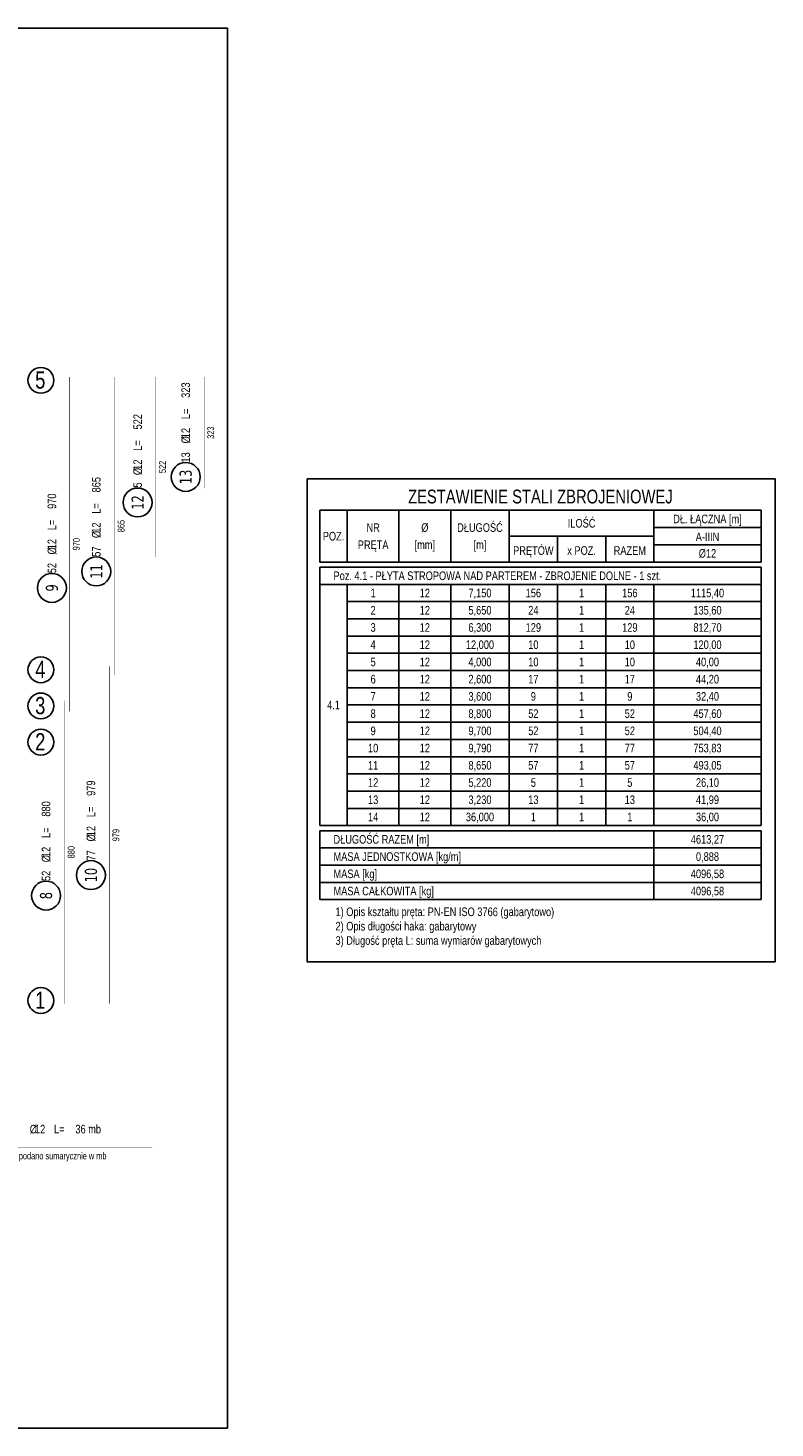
# Model space of a CAD drawing. Header units: millimetres. Extents: x -9392 to -3267, y -12126 to -7155.
# Tile 31 of 31: x -5435 to -3267, y -11219 to -7155. Entities that reach past the tile are written whole.
import ezdxf
from ezdxf.enums import TextEntityAlignment as Align

# ---------------------------------------------------------------- set-up
doc = ezdxf.new("R2010")
doc.units = ezdxf.units.MM
doc.header["$LTSCALE"] = 10
doc.layers.add('BA_obw', color=230, linetype='Continuous', plot=False)
doc.layers.add('BZ_pom', color=6, linetype='Continuous', plot=False)
for name, color, linetype in [('BA_tab', 7, 'Continuous'), ('BA_txg', 3, 'Continuous'), ('BA_txs', 2, 'Continuous'), ('BD_txs', 2, 'Continuous'), ('BD_wic', 1, 'Continuous'), ('BZ_odn', 1, 'Continuous'), ('BZ_opi2', 4, 'Continuous'), ('BZ_opi3', 30, 'Continuous'), ('BZ_opi4', 53, 'Continuous'), ('BZ_P_wyc', 134, 'Continuous'), ('BZ_wym', 1, 'Continuous')]:
    doc.layers.add(name, color=color, linetype=linetype)
doc.styles.add('BIKTBG', font='tahoma.ttf', dxfattribs={"width": 0.85})
doc.styles.add('BIKTC', font='bikromsw.shx', dxfattribs={"width": 0.85})
doc.styles.add('BIKTG', font='bikromsw.shx', dxfattribs={"width": 0.8})
doc.styles.add('BIKTS', font='bikromsw.shx', dxfattribs={"width": 0.8})

# ---------------------------------------------------------------- blocks, each defined once
blk = doc.blocks.new('bik_BlkOpPretW', base_point=(-8229.3, 29338.9))
at = {"layer": 'BZ_opi2', "style": 'BIKTBG', "width": 0.8}
blk.add_attdef('NUMER', text='', height=35, dxfattribs=at).set_placement((-8167.3, 29338.9), align=Align.MIDDLE_CENTER)
at = {"layer": 'BZ_opi4', "style": 'BIKTS', "width": 0.8}
for tag, p in [('SZTUK', (-8124.3, 29326.4)), ('PRZEDR_FI', (-8050, 29326.4)), ('PRZEKROJ', (-8034.8, 29326.4)), ('PRZEDR_L', (-7979.5, 29326.4)), ('DLUGOSC', (-7917.6, 29326.4))]:
    blk.add_attdef(tag, p, '', height=25, dxfattribs=at)
at = {"layer": 'BZ_pom', "width": 0.8}
for tag, p, height, style, flags in [('POZYCJA', (-8124.3, 29288.9), 35, 'BIKTBG', 3), ('GATUNEK', (-8124.3, 29251.4), 25, 'BIKTS', 1), ('METODA_L', (-8124.3, 29176.4), 25, 'BIKTS', 3)]:
    blk.add_attdef(tag, p, '', height=height, dxfattribs=dict(at, style=style, flags=flags))
at = {"layer": 'BZ_wym', "width": 0.8}
for tag, p, height, style, flags in [('UWAGA', (-8124.3, 29213.9), 25, 'BIKTS', 1), ('TYP_PRETA', (-8124.3, 29138.9), 25, 'BIKTS', 3), ('PRZEDR_NR', (-8124.3, 29101.4), 35, 'BIKTBG', 1), ('PRZEDR_SZT', (-8124.3, 29063.9), 25, 'BIKTS', 1), ('EURO_KOD', (-8124.3, 29026.4), 25, 'BIKTS', 3), ('HAK_1', (-8124.3, 28988.9), 25, 'BIKTS', 3), ('EURO_KOD_SEGMENTY', (-8070, 29026.4), 25, 'BIKTS', 3), ('HAK_2', (-8124.3, 28951.4), 25, 'BIKTS', 3), ('ID', (-8124.3, 28913.9), 25, 'BIKTS', 3), ('ID_C', (-8124.3, 28876.4), 25, 'BIKTS', 3), ('b_atr_0', (-8124.3, 28838.9), 25, 'BIKTS', 3)]:
    blk.add_attdef(tag, p, '', height=height, dxfattribs=dict(at, style=style, flags=flags))

msp = doc.modelspace()

# ---------------------------------------------------------------- linework, layer by layer
at = {"layer": 'BA_obw'}
for points in [[(-9392.1, -7155.47), (-4856.59, -7155.47), (-4856.59, -11218.82), (-9392.1, -11218.82)], [(-4625.11, -8463.49), (-3267.26, -8463.49), (-3267.26, -9866.08), (-4625.11, -9866.08)]]:
    msp.add_lwpolyline(points, close=True, dxfattribs=at)
at = {"layer": 'BA_tab'}
for p, q in [((-4588.6, -8555.38), (-4508.6, -8555.38)), ((-4588.6, -8555.38), (-4588.6, -8705.38)), ((-4508.6, -8555.38), (-4358.6, -8555.38)), ((-4508.6, -8555.38), (-4508.6, -8705.38)), ((-4358.6, -8555.38), (-4208.6, -8555.38)), ((-4358.6, -8555.38), (-4358.6, -8705.38)), ((-4208.6, -8555.38), (-4038.6, -8555.38)), ((-4208.6, -8555.38), (-4208.6, -8705.38)), ((-4038.6, -8555.38), (-3618.6, -8555.38)), ((-4038.6, -8555.38), (-4038.6, -8705.38)), ((-3618.6, -8555.38), (-3307.88, -8555.38)), ((-3618.6, -8555.38), (-3618.6, -8705.38)), ((-3307.88, -8555.38), (-3307.88, -8705.38)), ((-3618.6, -8605.38), (-3307.88, -8605.38)), ((-3307.88, -8605.38), (-3307.88, -8655.38)), ((-4038.6, -8630.38), (-3618.6, -8630.38)), ((-3898.6, -8630.38), (-3898.6, -8705.38)), ((-3758.6, -8630.38), (-3758.6, -8705.38)), ((-3618.6, -8655.38), (-3307.88, -8655.38)), ((-3307.88, -8655.38), (-3307.88, -8705.38)), ((-4588.6, -8705.38), (-4508.6, -8705.38)), ((-4588.6, -8720.38), (-4508.6, -8720.38)), ((-4588.6, -8720.38), (-4588.6, -8770.38)), ((-4508.6, -8705.38), (-4358.6, -8705.38)), ((-4508.6, -8720.38), (-4358.6, -8720.38)), ((-4358.6, -8705.38), (-4208.6, -8705.38)), ((-4358.6, -8720.38), (-4208.6, -8720.38)), ((-4208.6, -8705.38), (-4038.6, -8705.38)), ((-4208.6, -8720.38), (-4038.6, -8720.38)), ((-4038.6, -8705.38), (-3898.6, -8705.38)), ((-4038.6, -8720.38), (-3898.6, -8720.38)), ((-3898.6, -8705.38), (-3758.6, -8705.38)), ((-3898.6, -8720.38), (-3758.6, -8720.38)), ((-3758.6, -8705.38), (-3618.6, -8705.38)), ((-3758.6, -8720.38), (-3618.6, -8720.38)), ((-3618.6, -8705.38), (-3307.88, -8705.38)), ((-3618.6, -8720.38), (-3307.88, -8720.38)), ((-3307.88, -8770.38), (-3307.88, -8720.38)), ((-4588.6, -8770.38), (-4508.6, -8770.38)), ((-4588.6, -8770.38), (-4588.6, -8820.38)), ((-4508.6, -8770.38), (-4358.6, -8770.38)), ((-4508.6, -8770.38), (-4508.6, -8820.38)), ((-4358.6, -8770.38), (-4208.6, -8770.38)), ((-4358.6, -8770.38), (-4358.6, -8820.38)), ((-4208.6, -8770.38), (-4038.6, -8770.38)), ((-4208.6, -8770.38), (-4208.6, -8820.38)), ((-4038.6, -8770.38), (-3898.6, -8770.38)), ((-4038.6, -8770.38), (-4038.6, -8820.38)), ((-3898.6, -8770.38), (-3758.6, -8770.38)), ((-3898.6, -8770.38), (-3898.6, -8820.38)), ((-3758.6, -8770.38), (-3618.6, -8770.38)), ((-3758.6, -8770.38), (-3758.6, -8820.38)), ((-3618.6, -8770.38), (-3307.88, -8770.38)), ((-3618.6, -8770.38), (-3618.6, -8820.38)), ((-3307.88, -8770.38), (-3307.88, -8820.38)), ((-4588.6, -8820.38), (-4588.6, -8870.38)), ((-4508.6, -8820.38), (-4358.6, -8820.38)), ((-4508.6, -8820.38), (-4508.6, -8870.38)), ((-4358.6, -8820.38), (-4208.6, -8820.38)), ((-4358.6, -8820.38), (-4358.6, -8870.38)), ((-4208.6, -8820.38), (-4038.6, -8820.38)), ((-4208.6, -8820.38), (-4208.6, -8870.38)), ((-4038.6, -8820.38), (-3898.6, -8820.38)), ((-4038.6, -8820.38), (-4038.6, -8870.38)), ((-3898.6, -8820.38), (-3758.6, -8820.38)), ((-3898.6, -8820.38), (-3898.6, -8870.38)), ((-3758.6, -8820.38), (-3618.6, -8820.38)), ((-3758.6, -8820.38), (-3758.6, -8870.38)), ((-3618.6, -8820.38), (-3307.88, -8820.38)), ((-3618.6, -8820.38), (-3618.6, -8870.38)), ((-3307.88, -8820.38), (-3307.88, -8870.38)), ((-4588.6, -8870.38), (-4588.6, -8920.38)), ((-4508.6, -8870.38), (-4358.6, -8870.38)), ((-4508.6, -8870.38), (-4508.6, -8920.38)), ((-4358.6, -8870.38), (-4208.6, -8870.38)), ((-4358.6, -8870.38), (-4358.6, -8920.38)), ((-4208.6, -8870.38), (-4038.6, -8870.38)), ((-4208.6, -8870.38), (-4208.6, -8920.38)), ((-4038.6, -8870.38), (-3898.6, -8870.38)), ((-4038.6, -8870.38), (-4038.6, -8920.38)), ((-3898.6, -8870.38), (-3758.6, -8870.38)), ((-3898.6, -8870.38), (-3898.6, -8920.38)), ((-3758.6, -8870.38), (-3618.6, -8870.38)), ((-3758.6, -8870.38), (-3758.6, -8920.38)), ((-3618.6, -8870.38), (-3307.88, -8870.38)), ((-3618.6, -8870.38), (-3618.6, -8920.38)), ((-3307.88, -8870.38), (-3307.88, -8920.38)), ((-4588.6, -8920.38), (-4588.6, -8970.38)), ((-4508.6, -8920.38), (-4358.6, -8920.38)), ((-4508.6, -8920.38), (-4508.6, -8970.38)), ((-4358.6, -8920.38), (-4208.6, -8920.38)), ((-4358.6, -8920.38), (-4358.6, -8970.38)), ((-4208.6, -8920.38), (-4038.6, -8920.38)), ((-4208.6, -8920.38), (-4208.6, -8970.38)), ((-4038.6, -8920.38), (-3898.6, -8920.38)), ((-4038.6, -8920.38), (-4038.6, -8970.38)), ((-3898.6, -8920.38), (-3758.6, -8920.38)), ((-3898.6, -8920.38), (-3898.6, -8970.38)), ((-3758.6, -8920.38), (-3618.6, -8920.38)), ((-3758.6, -8920.38), (-3758.6, -8970.38)), ((-3618.6, -8920.38), (-3307.88, -8920.38)), ((-3618.6, -8920.38), (-3618.6, -8970.38)), ((-3307.88, -8920.38), (-3307.88, -8970.38)), ((-4588.6, -8970.38), (-4588.6, -9020.38)), ((-4508.6, -8970.38), (-4358.6, -8970.38)), ((-4508.6, -8970.38), (-4508.6, -9020.38)), ((-4358.6, -8970.38), (-4208.6, -8970.38)), ((-4358.6, -8970.38), (-4358.6, -9020.38)), ((-4208.6, -8970.38), (-4038.6, -8970.38)), ((-4208.6, -8970.38), (-4208.6, -9020.38)), ((-4038.6, -8970.38), (-3898.6, -8970.38)), ((-4038.6, -8970.38), (-4038.6, -9020.38)), ((-3898.6, -8970.38), (-3758.6, -8970.38)), ((-3898.6, -8970.38), (-3898.6, -9020.38)), ((-3758.6, -8970.38), (-3618.6, -8970.38)), ((-3758.6, -8970.38), (-3758.6, -9020.38)), ((-3618.6, -8970.38), (-3307.88, -8970.38)), ((-3618.6, -8970.38), (-3618.6, -9020.38)), ((-3307.88, -8970.38), (-3307.88, -9020.38)), ((-4588.6, -9020.38), (-4588.6, -9070.38)), ((-4508.6, -9020.38), (-4358.6, -9020.38)), ((-4508.6, -9020.38), (-4508.6, -9070.38)), ((-4358.6, -9020.38), (-4208.6, -9020.38)), ((-4358.6, -9020.38), (-4358.6, -9070.38)), ((-4208.6, -9020.38), (-4038.6, -9020.38)), ((-4208.6, -9020.38), (-4208.6, -9070.38)), ((-4038.6, -9020.38), (-3898.6, -9020.38)), ((-4038.6, -9020.38), (-4038.6, -9070.38)), ((-3898.6, -9020.38), (-3758.6, -9020.38)), ((-3898.6, -9020.38), (-3898.6, -9070.38)), ((-3758.6, -9020.38), (-3618.6, -9020.38)), ((-3758.6, -9020.38), (-3758.6, -9070.38)), ((-3618.6, -9020.38), (-3307.88, -9020.38)), ((-3618.6, -9020.38), (-3618.6, -9070.38)), ((-3307.88, -9020.38), (-3307.88, -9070.38)), ((-4588.6, -9070.38), (-4588.6, -9120.38)), ((-4508.6, -9070.38), (-4358.6, -9070.38)), ((-4508.6, -9070.38), (-4508.6, -9120.38)), ((-4358.6, -9070.38), (-4208.6, -9070.38)), ((-4358.6, -9070.38), (-4358.6, -9120.38)), ((-4208.6, -9070.38), (-4038.6, -9070.38)), ((-4208.6, -9070.38), (-4208.6, -9120.38)), ((-4038.6, -9070.38), (-3898.6, -9070.38)), ((-4038.6, -9070.38), (-4038.6, -9120.38)), ((-3898.6, -9070.38), (-3758.6, -9070.38)), ((-3898.6, -9070.38), (-3898.6, -9120.38)), ((-3758.6, -9070.38), (-3618.6, -9070.38)), ((-3758.6, -9070.38), (-3758.6, -9120.38)), ((-3618.6, -9070.38), (-3307.88, -9070.38)), ((-3618.6, -9070.38), (-3618.6, -9120.38)), ((-3307.88, -9070.38), (-3307.88, -9120.38)), ((-4588.6, -9120.38), (-4588.6, -9170.38)), ((-4508.6, -9120.38), (-4358.6, -9120.38)), ((-4508.6, -9120.38), (-4508.6, -9170.38)), ((-4358.6, -9120.38), (-4208.6, -9120.38)), ((-4358.6, -9120.38), (-4358.6, -9170.38)), ((-4208.6, -9120.38), (-4038.6, -9120.38)), ((-4208.6, -9120.38), (-4208.6, -9170.38)), ((-4038.6, -9120.38), (-3898.6, -9120.38)), ((-4038.6, -9120.38), (-4038.6, -9170.38)), ((-3898.6, -9120.38), (-3758.6, -9120.38)), ((-3898.6, -9120.38), (-3898.6, -9170.38)), ((-3758.6, -9120.38), (-3618.6, -9120.38)), ((-3758.6, -9120.38), (-3758.6, -9170.38)), ((-3618.6, -9120.38), (-3307.88, -9120.38)), ((-3618.6, -9120.38), (-3618.6, -9170.38)), ((-3307.88, -9120.38), (-3307.88, -9170.38)), ((-4588.6, -9170.38), (-4588.6, -9220.38)), ((-4508.6, -9170.38), (-4358.6, -9170.38)), ((-4508.6, -9170.38), (-4508.6, -9220.38)), ((-4358.6, -9170.38), (-4208.6, -9170.38)), ((-4358.6, -9170.38), (-4358.6, -9220.38)), ((-4208.6, -9170.38), (-4038.6, -9170.38)), ((-4208.6, -9170.38), (-4208.6, -9220.38)), ((-4038.6, -9170.38), (-3898.6, -9170.38)), ((-4038.6, -9170.38), (-4038.6, -9220.38)), ((-3898.6, -9170.38), (-3758.6, -9170.38)), ((-3898.6, -9170.38), (-3898.6, -9220.38)), ((-3758.6, -9170.38), (-3618.6, -9170.38)), ((-3758.6, -9170.38), (-3758.6, -9220.38)), ((-3618.6, -9170.38), (-3307.88, -9170.38)), ((-3618.6, -9170.38), (-3618.6, -9220.38)), ((-3307.88, -9170.38), (-3307.88, -9220.38)), ((-4588.6, -9220.38), (-4588.6, -9270.38)), ((-4508.6, -9220.38), (-4358.6, -9220.38)), ((-4508.6, -9220.38), (-4508.6, -9270.38)), ((-4358.6, -9220.38), (-4208.6, -9220.38)), ((-4358.6, -9220.38), (-4358.6, -9270.38)), ((-4208.6, -9220.38), (-4038.6, -9220.38)), ((-4208.6, -9220.38), (-4208.6, -9270.38)), ((-4038.6, -9220.38), (-3898.6, -9220.38)), ((-4038.6, -9220.38), (-4038.6, -9270.38)), ((-3898.6, -9220.38), (-3758.6, -9220.38)), ((-3898.6, -9220.38), (-3898.6, -9270.38)), ((-3758.6, -9220.38), (-3618.6, -9220.38)), ((-3758.6, -9220.38), (-3758.6, -9270.38)), ((-3618.6, -9220.38), (-3307.88, -9220.38)), ((-3618.6, -9220.38), (-3618.6, -9270.38)), ((-3307.88, -9220.38), (-3307.88, -9270.38)), ((-4588.6, -9270.38), (-4588.6, -9320.38)), ((-4508.6, -9270.38), (-4358.6, -9270.38)), ((-4508.6, -9270.38), (-4508.6, -9320.38)), ((-4358.6, -9270.38), (-4208.6, -9270.38)), ((-4358.6, -9270.38), (-4358.6, -9320.38)), ((-4208.6, -9270.38), (-4038.6, -9270.38)), ((-4208.6, -9270.38), (-4208.6, -9320.38)), ((-4038.6, -9270.38), (-3898.6, -9270.38)), ((-4038.6, -9270.38), (-4038.6, -9320.38)), ((-3898.6, -9270.38), (-3758.6, -9270.38)), ((-3898.6, -9270.38), (-3898.6, -9320.38)), ((-3758.6, -9270.38), (-3618.6, -9270.38)), ((-3758.6, -9270.38), (-3758.6, -9320.38)), ((-3618.6, -9270.38), (-3307.88, -9270.38)), ((-3618.6, -9270.38), (-3618.6, -9320.38)), ((-3307.88, -9270.38), (-3307.88, -9320.38)), ((-4588.6, -9320.38), (-4588.6, -9370.38)), ((-4508.6, -9320.38), (-4358.6, -9320.38)), ((-4508.6, -9320.38), (-4508.6, -9370.38)), ((-4358.6, -9320.38), (-4208.6, -9320.38)), ((-4358.6, -9320.38), (-4358.6, -9370.38)), ((-4208.6, -9320.38), (-4038.6, -9320.38)), ((-4208.6, -9320.38), (-4208.6, -9370.38)), ((-4038.6, -9320.38), (-3898.6, -9320.38)), ((-4038.6, -9320.38), (-4038.6, -9370.38)), ((-3898.6, -9320.38), (-3758.6, -9320.38)), ((-3898.6, -9320.38), (-3898.6, -9370.38)), ((-3758.6, -9320.38), (-3618.6, -9320.38)), ((-3758.6, -9320.38), (-3758.6, -9370.38)), ((-3618.6, -9320.38), (-3307.88, -9320.38)), ((-3618.6, -9320.38), (-3618.6, -9370.38)), ((-3307.88, -9320.38), (-3307.88, -9370.38)), ((-4588.6, -9370.38), (-4588.6, -9420.38)), ((-4508.6, -9370.38), (-4358.6, -9370.38)), ((-4508.6, -9370.38), (-4508.6, -9420.38)), ((-4358.6, -9370.38), (-4208.6, -9370.38)), ((-4358.6, -9370.38), (-4358.6, -9420.38)), ((-4208.6, -9370.38), (-4038.6, -9370.38)), ((-4208.6, -9370.38), (-4208.6, -9420.38)), ((-4038.6, -9370.38), (-3898.6, -9370.38)), ((-4038.6, -9370.38), (-4038.6, -9420.38)), ((-3898.6, -9370.38), (-3758.6, -9370.38)), ((-3898.6, -9370.38), (-3898.6, -9420.38)), ((-3758.6, -9370.38), (-3618.6, -9370.38)), ((-3758.6, -9370.38), (-3758.6, -9420.38)), ((-3618.6, -9370.38), (-3307.88, -9370.38)), ((-3618.6, -9370.38), (-3618.6, -9420.38)), ((-3307.88, -9370.38), (-3307.88, -9420.38)), ((-4588.6, -9420.38), (-4588.6, -9470.38)), ((-4508.6, -9420.38), (-4358.6, -9420.38)), ((-4508.6, -9420.38), (-4508.6, -9470.38)), ((-4358.6, -9420.38), (-4208.6, -9420.38)), ((-4358.6, -9420.38), (-4358.6, -9470.38)), ((-4208.6, -9420.38), (-4038.6, -9420.38)), ((-4208.6, -9420.38), (-4208.6, -9470.38)), ((-4038.6, -9420.38), (-3898.6, -9420.38)), ((-4038.6, -9420.38), (-4038.6, -9470.38)), ((-3898.6, -9420.38), (-3758.6, -9420.38)), ((-3898.6, -9420.38), (-3898.6, -9470.38)), ((-3758.6, -9420.38), (-3618.6, -9420.38)), ((-3758.6, -9420.38), (-3758.6, -9470.38)), ((-3618.6, -9420.38), (-3307.88, -9420.38)), ((-3618.6, -9420.38), (-3618.6, -9470.38)), ((-3307.88, -9420.38), (-3307.88, -9470.38)), ((-4588.6, -9470.38), (-4508.6, -9470.38)), ((-4588.6, -9485.38), (-4508.6, -9485.38)), ((-4588.6, -9485.38), (-4588.6, -9535.38)), ((-4508.6, -9470.38), (-4358.6, -9470.38)), ((-4508.6, -9485.38), (-4358.6, -9485.38)), ((-4358.6, -9470.38), (-4208.6, -9470.38)), ((-4358.6, -9485.38), (-4208.6, -9485.38)), ((-4208.6, -9470.38), (-4038.6, -9470.38)), ((-4208.6, -9485.38), (-4038.6, -9485.38)), ((-4038.6, -9470.38), (-3898.6, -9470.38)), ((-4038.6, -9485.38), (-3898.6, -9485.38)), ((-3898.6, -9470.38), (-3758.6, -9470.38)), ((-3898.6, -9485.38), (-3758.6, -9485.38)), ((-3758.6, -9470.38), (-3618.6, -9470.38)), ((-3758.6, -9485.38), (-3618.6, -9485.38)), ((-3618.6, -9470.38), (-3307.88, -9470.38)), ((-3618.6, -9485.38), (-3618.6, -9535.38)), ((-3618.6, -9485.38), (-3307.88, -9485.38)), ((-3618.6, -9485.38), (-3618.6, -9535.38)), ((-3307.88, -9485.38), (-3307.88, -9535.38)), ((-4588.6, -9535.38), (-4508.6, -9535.38)), ((-4588.6, -9535.38), (-4588.6, -9585.38)), ((-4508.6, -9535.38), (-4358.6, -9535.38)), ((-4358.6, -9535.38), (-4208.6, -9535.38)), ((-4208.6, -9535.38), (-4038.6, -9535.38)), ((-4038.6, -9535.38), (-3898.6, -9535.38)), ((-3898.6, -9535.38), (-3758.6, -9535.38)), ((-3758.6, -9535.38), (-3618.6, -9535.38)), ((-3618.6, -9535.38), (-3618.6, -9585.38)), ((-3618.6, -9535.38), (-3307.88, -9535.38)), ((-3618.6, -9535.38), (-3618.6, -9585.38)), ((-3307.88, -9535.38), (-3307.88, -9585.38)), ((-4588.6, -9585.38), (-4508.6, -9585.38)), ((-4588.6, -9585.38), (-4588.6, -9635.38)), ((-4508.6, -9585.38), (-4358.6, -9585.38)), ((-4358.6, -9585.38), (-4208.6, -9585.38)), ((-4208.6, -9585.38), (-4038.6, -9585.38)), ((-4038.6, -9585.38), (-3898.6, -9585.38)), ((-3898.6, -9585.38), (-3758.6, -9585.38)), ((-3758.6, -9585.38), (-3618.6, -9585.38)), ((-3618.6, -9585.38), (-3618.6, -9635.38)), ((-3618.6, -9585.38), (-3307.88, -9585.38)), ((-3618.6, -9585.38), (-3618.6, -9635.38)), ((-3307.88, -9585.38), (-3307.88, -9635.38)), ((-4588.6, -9635.38), (-4508.6, -9635.38)), ((-4588.6, -9635.38), (-4588.6, -9685.38)), ((-4508.6, -9635.38), (-4358.6, -9635.38)), ((-4358.6, -9635.38), (-4208.6, -9635.38)), ((-4208.6, -9635.38), (-4038.6, -9635.38)), ((-4038.6, -9635.38), (-3898.6, -9635.38)), ((-3898.6, -9635.38), (-3758.6, -9635.38)), ((-3758.6, -9635.38), (-3618.6, -9635.38)), ((-3618.6, -9635.38), (-3618.6, -9685.38)), ((-3618.6, -9635.38), (-3307.88, -9635.38)), ((-3307.88, -9635.38), (-3307.88, -9685.38)), ((-4588.6, -9685.38), (-4508.6, -9685.38)), ((-4508.6, -9685.38), (-4358.6, -9685.38)), ((-4358.6, -9685.38), (-4208.6, -9685.38)), ((-4208.6, -9685.38), (-4038.6, -9685.38)), ((-4038.6, -9685.38), (-3898.6, -9685.38)), ((-3898.6, -9685.38), (-3758.6, -9685.38)), ((-3758.6, -9685.38), (-3618.6, -9685.38)), ((-3618.6, -9685.38), (-3307.88, -9685.38))]:
    msp.add_line(p, q, dxfattribs=at)
at = {"layer": 'BD_wic'}
for centre in [(-5397.89, -8178.07), (-5397.89, -9018.07), (-5397.89, -9123.07), (-5397.89, -9228.07), (-5397.89, -9978.07)]:
    msp.add_circle(centre, 37.5, dxfattribs=at)
at = {"layer": 'BZ_odn', "color": 252}
for centre in [(-4977.76, -8458.48), (-5117.25, -8532.58), (-5237.21, -8732.72), (-5366.1, -8780.52), (-5252.7, -9614.19), (-5383.03, -9673.72)]:
    msp.add_circle(centre, 42, dxfattribs=at)
at = {"layer": 'BZ_P_wyc', "linetype": 'Continuous', "const_width": 1.2}
for points in [[(-5314.37, -9138.57), (-5314.37, -8168.57)], [(-5184.37, -9033.57), (-5184.37, -8168.57)], [(-5064.37, -8690.57), (-5064.37, -8168.57)], [(-4924.37, -8491.56), (-4924.37, -8168.57)], [(-5199.37, -9008.57), (-5199.37, -9987.57)], [(-5329.37, -9107.57), (-5329.37, -9987.57)]]:
    msp.add_lwpolyline(points, dxfattribs=at)
at = {"layer": 'BZ_P_wyc', "const_width": 1.2}
msp.add_lwpolyline([(-5674.65, -10404.7), (-5074.65, -10404.7)], dxfattribs=at)

# ---------------------------------------------------------------- block references
ref = msp.add_blockref('bik_BlkOpPretW', (-4977.76, -8520.48), dxfattribs=dict(rotation=90))
ref.add_attrib('NUMER', '13', dxfattribs={"layer": 'BZ_opi2', "height": 35, "rotation": 90, "style": 'BIKTBG', "width": 0.8}).set_placement((-4977.76, -8458.48), align=Align.MIDDLE_CENTER)
ref.add_attrib('SZTUK', '13', (-4965.26, -8416.56), dxfattribs={"layer": 'BZ_opi4', "height": 25, "rotation": 90, "style": 'BIKTS', "width": 0.8})
ref.add_attrib('PRZEKROJ', '12', (-4965.26, -8346.08), dxfattribs={"layer": 'BZ_opi4', "height": 25, "rotation": 90, "style": 'BIKTS', "width": 0.8})
ref.add_attrib('DLUGOSC', '323', (-4965.26, -8228.94), dxfattribs={"layer": 'BZ_opi4', "height": 25, "rotation": 90, "style": 'BIKTS', "width": 0.8})
ref.add_attrib('PRZEDR_FI', '%%c', (-4965.26, -8361.32), dxfattribs={"layer": 'BZ_opi4', "height": 25, "rotation": 90, "style": 'BIKTS', "width": 0.8})
ref.add_attrib('PRZEDR_L', 'L=', (-4965.26, -8290.84), dxfattribs={"layer": 'BZ_opi4', "height": 25, "rotation": 90, "style": 'BIKTS', "width": 0.8})
ref = msp.add_blockref('bik_BlkOpPretW', (-5117.25, -8594.58), dxfattribs=dict(rotation=90))
ref.add_attrib('NUMER', '12', dxfattribs={"layer": 'BZ_opi2', "height": 35, "rotation": 90, "style": 'BIKTBG', "width": 0.8}).set_placement((-5117.25, -8532.58), align=Align.MIDDLE_CENTER)
ref.add_attrib('SZTUK', '5', (-5104.75, -8489.22), dxfattribs={"layer": 'BZ_opi4', "height": 25, "rotation": 90, "style": 'BIKTS', "width": 0.8})
ref.add_attrib('PRZEKROJ', '12', (-5104.75, -8437.8), dxfattribs={"layer": 'BZ_opi4', "height": 25, "rotation": 90, "style": 'BIKTS', "width": 0.8})
ref.add_attrib('DLUGOSC', '522', (-5104.75, -8320.65), dxfattribs={"layer": 'BZ_opi4', "height": 25, "rotation": 90, "style": 'BIKTS', "width": 0.8})
ref.add_attrib('PRZEDR_FI', '%%c', (-5104.75, -8453.03), dxfattribs={"layer": 'BZ_opi4', "height": 25, "rotation": 90, "style": 'BIKTS', "width": 0.8})
ref.add_attrib('PRZEDR_L', 'L=', (-5104.75, -8382.56), dxfattribs={"layer": 'BZ_opi4', "height": 25, "rotation": 90, "style": 'BIKTS', "width": 0.8})
ref = msp.add_blockref('bik_BlkOpPretW', (-5237.21, -8794.72), dxfattribs=dict(rotation=90))
ref.add_attrib('NUMER', '11', dxfattribs={"layer": 'BZ_opi2', "height": 35, "rotation": 90, "style": 'BIKTBG', "width": 0.8}).set_placement((-5237.21, -8732.72), align=Align.MIDDLE_CENTER)
ref.add_attrib('SZTUK', '57', (-5224.71, -8690.09), dxfattribs={"layer": 'BZ_opi4', "height": 25, "rotation": 90, "style": 'BIKTS', "width": 0.8})
ref.add_attrib('PRZEKROJ', '12', (-5224.71, -8620.56), dxfattribs={"layer": 'BZ_opi4', "height": 25, "rotation": 90, "style": 'BIKTS', "width": 0.8})
ref.add_attrib('DLUGOSC', '865', (-5224.71, -8503.42), dxfattribs={"layer": 'BZ_opi4', "height": 25, "rotation": 90, "style": 'BIKTS', "width": 0.8})
ref.add_attrib('PRZEDR_FI', '%%c', (-5224.71, -8635.8), dxfattribs={"layer": 'BZ_opi4', "height": 25, "rotation": 90, "style": 'BIKTS', "width": 0.8})
ref.add_attrib('PRZEDR_L', 'L=', (-5224.71, -8565.32), dxfattribs={"layer": 'BZ_opi4', "height": 25, "rotation": 90, "style": 'BIKTS', "width": 0.8})
ref = msp.add_blockref('bik_BlkOpPretW', (-5366.1, -8842.52), dxfattribs=dict(rotation=90))
ref.add_attrib('NUMER', '9', dxfattribs={"layer": 'BZ_opi2', "height": 35, "rotation": 90, "style": 'BIKTBG', "width": 0.8}).set_placement((-5366.1, -8780.52), align=Align.MIDDLE_CENTER)
ref.add_attrib('SZTUK', '52', (-5353.6, -8737.89), dxfattribs={"layer": 'BZ_opi4', "height": 25, "rotation": 90, "style": 'BIKTS', "width": 0.8})
ref.add_attrib('PRZEKROJ', '12', (-5353.6, -8668.36), dxfattribs={"layer": 'BZ_opi4', "height": 25, "rotation": 90, "style": 'BIKTS', "width": 0.8})
ref.add_attrib('DLUGOSC', '970', (-5353.6, -8551.22), dxfattribs={"layer": 'BZ_opi4', "height": 25, "rotation": 90, "style": 'BIKTS', "width": 0.8})
ref.add_attrib('PRZEDR_FI', '%%c', (-5353.6, -8683.6), dxfattribs={"layer": 'BZ_opi4', "height": 25, "rotation": 90, "style": 'BIKTS', "width": 0.8})
ref.add_attrib('PRZEDR_L', 'L=', (-5353.6, -8613.12), dxfattribs={"layer": 'BZ_opi4', "height": 25, "rotation": 90, "style": 'BIKTS', "width": 0.8})
ref = msp.add_blockref('bik_BlkOpPretW', (-5252.7, -9676.19), dxfattribs=dict(rotation=90))
ref.add_attrib('NUMER', '10', dxfattribs={"layer": 'BZ_opi2', "height": 35, "rotation": 90, "style": 'BIKTBG', "width": 0.8}).set_placement((-5252.7, -9614.19), align=Align.MIDDLE_CENTER)
ref.add_attrib('SZTUK', '77', (-5240.2, -9571.76), dxfattribs={"layer": 'BZ_opi4', "height": 25, "rotation": 90, "style": 'BIKTS', "width": 0.8})
ref.add_attrib('PRZEKROJ', '12', (-5240.2, -9501.29), dxfattribs={"layer": 'BZ_opi4', "height": 25, "rotation": 90, "style": 'BIKTS', "width": 0.8})
ref.add_attrib('DLUGOSC', '979', (-5240.2, -9384.14), dxfattribs={"layer": 'BZ_opi4', "height": 25, "rotation": 90, "style": 'BIKTS', "width": 0.8})
ref.add_attrib('PRZEDR_FI', '%%c', (-5240.2, -9516.52), dxfattribs={"layer": 'BZ_opi4', "height": 25, "rotation": 90, "style": 'BIKTS', "width": 0.8})
ref.add_attrib('PRZEDR_L', 'L=', (-5240.2, -9446.05), dxfattribs={"layer": 'BZ_opi4', "height": 25, "rotation": 90, "style": 'BIKTS', "width": 0.8})
ref = msp.add_blockref('bik_BlkOpPretW', (-5383.03, -9735.72), dxfattribs=dict(rotation=90))
ref.add_attrib('NUMER', '8', dxfattribs={"layer": 'BZ_opi2', "height": 35, "rotation": 90, "style": 'BIKTBG', "width": 0.8}).set_placement((-5383.03, -9673.72), align=Align.MIDDLE_CENTER)
ref.add_attrib('SZTUK', '52', (-5370.53, -9631.09), dxfattribs={"layer": 'BZ_opi4', "height": 25, "rotation": 90, "style": 'BIKTS', "width": 0.8})
ref.add_attrib('PRZEKROJ', '12', (-5370.53, -9561.57), dxfattribs={"layer": 'BZ_opi4', "height": 25, "rotation": 90, "style": 'BIKTS', "width": 0.8})
ref.add_attrib('DLUGOSC', '880', (-5370.53, -9444.42), dxfattribs={"layer": 'BZ_opi4', "height": 25, "rotation": 90, "style": 'BIKTS', "width": 0.8})
ref.add_attrib('PRZEDR_FI', '%%c', (-5370.53, -9576.8), dxfattribs={"layer": 'BZ_opi4', "height": 25, "rotation": 90, "style": 'BIKTS', "width": 0.8})
ref.add_attrib('PRZEDR_L', 'L=', (-5370.53, -9506.33), dxfattribs={"layer": 'BZ_opi4', "height": 25, "rotation": 90, "style": 'BIKTS', "width": 0.8})
ref = msp.add_blockref('bik_BlkOpPretW', (-5563.61, -10351.33), dxfattribs=dict(xscale=0.4, yscale=0.4, zscale=0.4))
ref.add_attrib('NUMER', '14', dxfattribs={"layer": 'BZ_opi2', "height": 35, "style": 'BIKTBG', "width": 0.8}).set_placement((-5501.61, -10351.33), align=Align.MIDDLE_CENTER)
ref.add_attrib('PRZEKROJ', '12', (-5414.99, -10363.83), dxfattribs={"layer": 'BZ_opi4', "height": 25, "style": 'BIKTS', "width": 0.8})
ref.add_attrib('DLUGOSC', '36 mb', (-5297.85, -10363.83), dxfattribs={"layer": 'BZ_opi4', "height": 25, "style": 'BIKTS', "width": 0.8})
ref.add_attrib('PRZEDR_FI', '%%c', (-5430.23, -10363.83), dxfattribs={"layer": 'BZ_opi4', "height": 25, "style": 'BIKTS', "width": 0.8})
ref.add_attrib('PRZEDR_L', 'L=', (-5359.75, -10363.83), dxfattribs={"layer": 'BZ_opi4', "height": 25, "style": 'BIKTS', "width": 0.8})

# ---------------------------------------------------------------- texts
at = {"layer": 'BA_txg', "width": 0.8}
for s, height, style, p in [('ZESTAWIENIE STALI ZBROJENIOWEJ', 40, 'BIKTG', (-3948.24, -8515.38)), ('4096,58', 25, 'BIKTS', (-3463.24, -9660.38))]:
    msp.add_text(s, height=height, dxfattribs=dict(at, style=style)).set_placement(p, align=Align.MIDDLE_CENTER)
at = {"layer": 'BA_txg', "style": 'BIKTS', "width": 0.8}
msp.add_text('MASA CAŁKOWITA [kg]', height=25, dxfattribs=at).set_placement((-4548.6, -9660.38), align=Align.MIDDLE_LEFT)
at = {"layer": 'BA_txs', "style": 'BIKTS', "width": 0.8}
for s, p in [('DŁ. ŁĄCZNA [m]', (-3463.24, -8580.38)), ('NR', (-4433.6, -8605.38)), ('%%c', (-4283.6, -8605.38)), ('DŁUGOŚĆ', (-4123.6, -8605.38)), ('ILOŚĆ', (-3828.6, -8592.88)), ('POZ.', (-4548.6, -8630.38)), ('PRĘTA', (-4433.6, -8655.38)), ('[mm]', (-4283.6, -8655.38)), ('[m]', (-4123.6, -8655.38)), ('PRĘTÓW', (-3968.6, -8672.05)), ('A-IIIN', (-3463.24, -8632.31)), ('x POZ.', (-3828.6, -8672.05)), ('RAZEM', (-3688.6, -8672.05)), ('%%c12', (-3463.24, -8680.38)), ('1', (-4433.6, -8795.38)), ('12', (-4283.6, -8795.38)), ('7,150', (-4123.6, -8795.38)), ('156', (-3968.6, -8795.38)), ('1', (-3828.6, -8795.38)), ('156', (-3688.6, -8795.38)), ('1115,40', (-3463.24, -8795.38)), ('2', (-4433.6, -8845.38)), ('12', (-4283.6, -8845.38)), ('5,650', (-4123.6, -8845.38)), ('24', (-3968.6, -8845.38)), ('1', (-3828.6, -8845.38)), ('24', (-3688.6, -8845.38)), ('135,60', (-3463.24, -8845.38)), ('3', (-4433.6, -8895.38)), ('12', (-4283.6, -8895.38)), ('6,300', (-4123.6, -8895.38)), ('129', (-3968.6, -8895.38)), ('1', (-3828.6, -8895.38)), ('129', (-3688.6, -8895.38)), ('812,70', (-3463.24, -8895.38)), ('4', (-4433.6, -8945.38)), ('12', (-4283.6, -8945.38)), ('12,000', (-4123.6, -8945.38)), ('10', (-3968.6, -8945.38)), ('1', (-3828.6, -8945.38)), ('10', (-3688.6, -8945.38)), ('120,00', (-3463.24, -8945.38)), ('5', (-4433.6, -8995.38)), ('12', (-4283.6, -8995.38)), ('4,000', (-4123.6, -8995.38)), ('10', (-3968.6, -8995.38)), ('1', (-3828.6, -8995.38)), ('10', (-3688.6, -8995.38)), ('40,00', (-3463.24, -8995.38)), ('6', (-4433.6, -9045.38)), ('12', (-4283.6, -9045.38)), ('2,600', (-4123.6, -9045.38)), ('17', (-3968.6, -9045.38)), ('1', (-3828.6, -9045.38)), ('17', (-3688.6, -9045.38)), ('44,20', (-3463.24, -9045.38)), ('7', (-4433.6, -9095.38)), ('12', (-4283.6, -9095.38)), ('3,600', (-4123.6, -9095.38)), ('9', (-3968.6, -9095.38)), ('1', (-3828.6, -9095.38)), ('9', (-3688.6, -9095.38)), ('32,40', (-3463.24, -9095.38)), ('4.1', (-4548.6, -9120.38)), ('8', (-4433.6, -9145.38)), ('12', (-4283.6, -9145.38)), ('8,800', (-4123.6, -9145.38)), ('52', (-3968.6, -9145.38)), ('1', (-3828.6, -9145.38)), ('52', (-3688.6, -9145.38)), ('457,60', (-3463.24, -9145.38)), ('9', (-4433.6, -9195.38)), ('12', (-4283.6, -9195.38)), ('9,700', (-4123.6, -9195.38)), ('52', (-3968.6, -9195.38)), ('1', (-3828.6, -9195.38)), ('52', (-3688.6, -9195.38)), ('504,40', (-3463.24, -9195.38)), ('10', (-4433.6, -9245.38)), ('12', (-4283.6, -9245.38)), ('9,790', (-4123.6, -9245.38)), ('77', (-3968.6, -9245.38)), ('1', (-3828.6, -9245.38)), ('77', (-3688.6, -9245.38)), ('753,83', (-3463.24, -9245.38)), ('11', (-4433.6, -9295.38)), ('12', (-4283.6, -9295.38)), ('8,650', (-4123.6, -9295.38)), ('57', (-3968.6, -9295.38)), ('1', (-3828.6, -9295.38)), ('57', (-3688.6, -9295.38)), ('493,05', (-3463.24, -9295.38)), ('12', (-4433.6, -9345.38)), ('12', (-4283.6, -9345.38)), ('5,220', (-4123.6, -9345.38)), ('5', (-3968.6, -9345.38)), ('1', (-3828.6, -9345.38)), ('5', (-3688.6, -9345.38)), ('26,10', (-3463.24, -9345.38)), ('13', (-4433.6, -9395.38)), ('12', (-4283.6, -9395.38)), ('3,230', (-4123.6, -9395.38)), ('13', (-3968.6, -9395.38)), ('1', (-3828.6, -9395.38)), ('13', (-3688.6, -9395.38)), ('41,99', (-3463.24, -9395.38)), ('14', (-4433.6, -9445.38)), ('12', (-4283.6, -9445.38)), ('36,000', (-4123.6, -9445.38)), ('1', (-3968.6, -9445.38)), ('1', (-3828.6, -9445.38)), ('1', (-3688.6, -9445.38)), ('36,00', (-3463.24, -9445.38)), ('4613,27', (-3463.24, -9510.38)), ('0,888', (-3463.24, -9560.38)), ('4096,58', (-3463.24, -9610.38))]:
    msp.add_text(s, height=25, dxfattribs=at).set_placement(p, align=Align.MIDDLE_CENTER)
for s, p in [('Poz. 4.1 - PŁYTA STROPOWA NAD PARTEREM - ZBROJENIE DOLNE - 1 szt.', (-4548.6, -8745.38)), ('DŁUGOŚĆ RAZEM [m]', (-4548.6, -9510.38)), ('MASA JEDNOSTKOWA [kg/m]', (-4548.6, -9560.38)), ('MASA [kg]', (-4548.6, -9610.38))]:
    msp.add_text(s, height=25, dxfattribs=at).set_placement(p, align=Align.MIDDLE_LEFT)
at = {"layer": 'BA_txs', "insert": (-4542.88, -9708.12), "char_height": 25, "width": 875.6429, "attachment_point": 1, "style": 'BIKTS'}
msp.add_mtext('1) Opis kształtu pręta: PN-EN ISO 3766 (gabarytowo)\\P2) Opis długości haka: gabarytowy\\P3) Długość pręta L: suma wymiarów gabarytowych', dxfattribs=at)
at = {"layer": 'BD_txs', "style": 'BIKTS', "width": 0.8}
for s, p in [('5', (-5414.7, -8202.13)), ('4', (-5414.7, -9042.13)), ('3', (-5414.7, -9147.13)), ('2', (-5414.7, -9252.13)), ('1', (-5414.7, -10002.13))]:
    msp.add_text(s, height=50, dxfattribs=at).set_placement(p)
at = {"layer": 'BZ_opi3', "style": 'BIKTC', "width": 0.8}
for s, p in [('323', (-4905.17, -8330.07)), ('522', (-5045.17, -8429.57)), ('865', (-5165.17, -8601.07)), ('970', (-5295.17, -8653.57)), ('979', (-5180.17, -9498.07)), ('880', (-5310.17, -9547.57))]:
    msp.add_text(s, height=20, rotation=90, dxfattribs=at).set_placement(p, align=Align.MIDDLE_CENTER)
at = {"layer": 'BZ_opi3', "color": 2, "style": 'BIKTC', "width": 0.8}
msp.add_text('długość podano sumarycznie w mb', height=20, dxfattribs=at).set_placement((-5374.65, -10429.1), align=Align.MIDDLE_CENTER)

doc.saveas('drawing.dxf')
